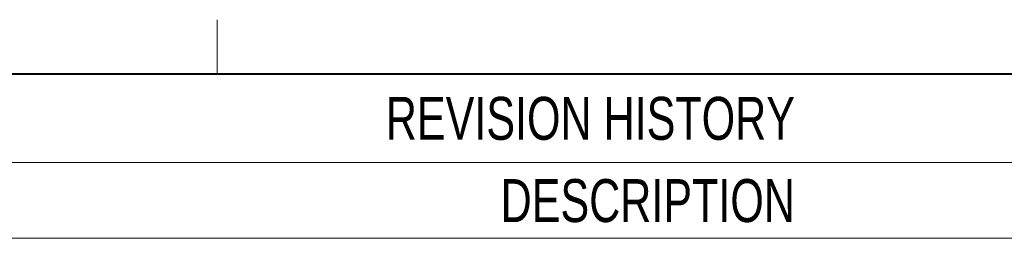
# Model space of a CAD drawing. Header units: millimetres. Extents: x 9 to 550, y 15 to 417.
# Tile 31 of 34: x 404 to 477, y 401 to 417. Entities that reach past the tile are written whole.
import ezdxf

# ---------------------------------------------------------------- set-up
doc = ezdxf.new("R2010")
doc.units = ezdxf.units.MM
doc.styles.add('SLDTEXTSTYLE3', font='TXT', dxfattribs={"width": 0.75})

# ---------------------------------------------------------------- blocks, each defined once
blk = doc.blocks.new('SW_TABLEANNOTATION_0')
at = {"color": 0, "linetype": 'Continuous', "lineweight": 0}
for p, q in [((192.333, 0), (0, 0)), ((0, -6.557), (192.333, -6.557)), ((0, -12.161), (192.333, -12.161))]:
    blk.add_line(p, q, dxfattribs=at)
at = {"color": 0, "linetype": 'Continuous', "lineweight": 0, "char_height": 3.175, "attachment_point": 1, "style": 'SLDTEXTSTYLE3'}
for s, insert in [('REVISION HISTORY', (77.802, -1.705)), ('DESCRIPTION', (86.291, -7.785))]:
    blk.add_mtext(s, dxfattribs=dict(at, insert=insert))

msp = doc.modelspace()

# ---------------------------------------------------------------- linework, layer by layer
at = {"color": 7, "linetype": 'Continuous', "lineweight": 0}
msp.add_line((419.1, 412.75), (419.1, 416.75), dxfattribs=at)
at = {"color": 7, "linetype": 'Continuous', "lineweight": 40}
msp.add_line((12.7, 412.75), (546.1, 412.75), dxfattribs=at)

# ---------------------------------------------------------------- block references
at = {"color": 7, "linetype": 'Continuous', "lineweight": 0}
msp.add_blockref('SW_TABLEANNOTATION_0', (353.767, 412.75), dxfattribs=at)

doc.saveas('drawing.dxf')
